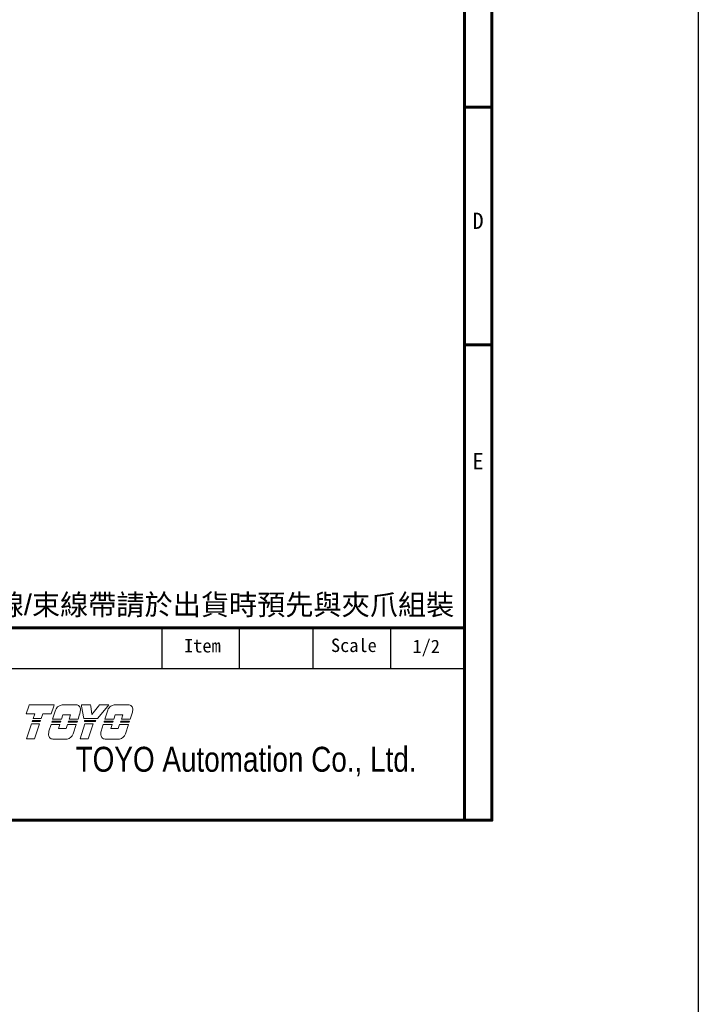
# Model space of a CAD drawing. Header units: inches. Extents: x 0 to 6721, y -3375 to 1330.
# Tile 193 of 198: x 6524 to 6721, y -356 to -70. Entities that reach past the tile are written whole.
import ezdxf
from ezdxf.enums import TextEntityAlignment as Align

# ---------------------------------------------------------------- set-up
doc = ezdxf.new("R2010")
doc.units = ezdxf.units.IN
doc.header["$MEASUREMENT"] = 0
doc.linetypes.add('SLD-實線', pattern=[0])
doc.layers.add('AM_0', color=7, linetype='Continuous', lineweight=30)
doc.layers.add('可見 (ISO)', color=7, linetype='Continuous', lineweight=25)
doc.layers.add('BORDER', color=7, linetype='Continuous')
doc.layers.add('圖框', color=7, linetype='SLD-實線')
doc.styles.add('SEACAD_arial_ttf', font='arial.ttf', dxfattribs={"height": 0.2})
doc.styles.get("Standard").update_dxf_attribs({"font": 'arial.ttf'})
doc.styles.add('標題欄', font='txt')

# ---------------------------------------------------------------- blocks, each defined once
blk = doc.blocks.new('A4-英文圖框-橫式')
at = {"layer": 'BORDER', "color": 123, "linetype": 'Continuous', "lineweight": 60, "ltscale": 25.4}
for p, q in [((2549.79, 183.5), (2549.79, -95.06)), ((2549.79, 43.16), (2555.09, 43.16)), ((2549.79, -2.91), (2555.09, -2.91)), ((2151.7, -57.78), (2549.79, -57.78))]:
    blk.add_line(p, q, dxfattribs=at)
at = {"layer": 'BORDER', "color": 60, "linetype": 'Continuous', "ltscale": 25.4}
for p, q in [((2491.17, -65.63), (2491.17, -57.78)), ((2506.17, -65.63), (2506.17, -57.78)), ((2520.48, -65.63), (2520.48, -57.78)), ((2535.48, -65.63), (2535.48, -57.78)), ((2151.7, -65.63), (2549.79, -65.63)), ((2364.21, -95.06), (2549.79, -95.06))]:
    blk.add_line(p, q, dxfattribs=at)
at = {"layer": 'BORDER', "color": 123, "linetype": 'Continuous', "lineweight": 60, "ltscale": 25.4}
blk.add_lwpolyline([(2151.7, 188.79), (2555.09, 188.79), (2555.09, -95.06), (2151.7, -95.06)], close=True, dxfattribs=at)
at = {"layer": '可見 (ISO)', "lineweight": 5}
for p, q in [((2464.86, -74.45), (2465.34, -72.94)), ((2465.42, -72.7), (2465.34, -72.94)), ((2465.42, -72.7), (2470.26, -72.7)), ((2470.18, -72.94), (2469.69, -74.45)), ((2469.97, -75.48), (2470.53, -73.73)), ((2470.18, -72.94), (2470.26, -72.7)), ((2471.8, -72.7), (2474.55, -72.7)), ((2475.55, -72.7), (2475.59, -72.94)), ((2475.55, -72.7), (2477.31, -72.7)), ((2476.04, -75.35), (2475.59, -72.94)), ((2477.34, -72.94), (2477.31, -72.7)), ((2477.34, -72.94), (2477.59, -74.57)), ((2477.59, -74.57), (2478.86, -72.94)), ((2480.66, -72.94), (2478.67, -75.35)), ((2479.05, -72.7), (2478.86, -72.94)), ((2479.05, -72.7), (2480.86, -72.7)), ((2480.09, -75.48), (2480.65, -73.73)), ((2480.66, -72.94), (2480.86, -72.7)), ((2481.92, -72.7), (2484.68, -72.7)), ((2466.49, -74.45), (2464.86, -74.45)), ((2465.99, -75.96), (2466.06, -75.75)), ((2467.55, -75.96), (2465.99, -75.96)), ((2466.06, -75.75), (2467.62, -75.75)), ((2466.2, -75.35), (2466.49, -74.45)), ((2467.77, -75.35), (2466.2, -75.35)), ((2467.62, -75.75), (2467.55, -75.96)), ((2468.06, -74.45), (2467.77, -75.35)), ((2469.69, -74.45), (2468.06, -74.45)), ((2469.79, -76.08), (2469.86, -75.88)), ((2471.49, -76.08), (2469.79, -76.08)), ((2469.86, -75.88), (2471.56, -75.88)), ((2471.69, -75.48), (2469.97, -75.48)), ((2471.56, -75.88), (2471.49, -76.08)), ((2471.95, -74.66), (2471.69, -75.48)), ((2473.43, -74.66), (2471.95, -74.66)), ((2472.99, -76.08), (2473.06, -75.88)), ((2474.69, -76.08), (2472.99, -76.08)), ((2473.06, -75.88), (2474.76, -75.88)), ((2473.17, -75.48), (2473.43, -74.66)), ((2474.89, -75.48), (2473.17, -75.48)), ((2474.76, -75.88), (2474.69, -76.08)), ((2475.2, -74.5), (2474.89, -75.48)), ((2478.67, -75.35), (2476.04, -75.35)), ((2476.16, -75.96), (2476.12, -75.75)), ((2476.12, -75.75), (2478.35, -75.75)), ((2478.18, -75.96), (2476.16, -75.96)), ((2478.35, -75.75), (2478.18, -75.96)), ((2479.92, -76.08), (2479.98, -75.88)), ((2481.61, -76.08), (2479.92, -76.08)), ((2479.98, -75.88), (2481.68, -75.88)), ((2481.81, -75.48), (2480.09, -75.48)), ((2481.68, -75.88), (2481.61, -76.08)), ((2482.08, -74.66), (2481.81, -75.48)), ((2483.55, -74.66), (2482.08, -74.66)), ((2483.11, -76.08), (2483.18, -75.88)), ((2484.81, -76.08), (2483.11, -76.08)), ((2483.18, -75.88), (2484.88, -75.88)), ((2483.29, -75.48), (2483.55, -74.66)), ((2485.01, -75.48), (2483.29, -75.48)), ((2484.88, -75.88), (2484.81, -76.08)), ((2485.33, -74.5), (2485.01, -75.48)), ((2464.9, -79.28), (2465.84, -76.38)), ((2465.84, -76.38), (2467.4, -76.38)), ((2467.4, -76.38), (2466.47, -79.28)), ((2469.25, -77.77), (2469.66, -76.5)), ((2469.66, -76.5), (2471.36, -76.5)), ((2471.36, -76.5), (2471.09, -77.31)), ((2471.09, -77.31), (2472.57, -77.31)), ((2472.57, -77.31), (2472.83, -76.5)), ((2472.83, -76.5), (2474.53, -76.5)), ((2474.53, -76.5), (2473.94, -78.35)), ((2475.3, -79.28), (2476.23, -76.38)), ((2476.23, -76.38), (2477.8, -76.38)), ((2477.8, -76.38), (2476.87, -79.28)), ((2479.37, -77.77), (2479.78, -76.5)), ((2479.78, -76.5), (2481.48, -76.5)), ((2481.48, -76.5), (2481.22, -77.31)), ((2481.22, -77.31), (2482.69, -77.31)), ((2482.69, -77.31), (2482.95, -76.5)), ((2482.95, -76.5), (2484.65, -76.5)), ((2484.65, -76.5), (2484.06, -78.35)), ((2466.47, -79.28), (2464.9, -79.28)), ((2472.78, -79.33), (2470.03, -79.33)), ((2476.87, -79.28), (2475.3, -79.28)), ((2482.91, -79.33), (2480.15, -79.33))]:
    blk.add_line(p, q, dxfattribs=at)
for centre, radius, start, end in [((2471.99, -74.24), 1.55, 123.3001, 160.8894), ((2474.52, -73.55), 0.85, 349.7215, 45.5037), ((2469.75, -73.08), 5.64, 345.4024, 353.6243), ((2482.12, -74.24), 1.55, 123.3001, 160.8894), ((2484.64, -73.55), 0.85, 349.7215, 45.5037), ((2479.87, -73.08), 5.64, 345.4024, 353.6243), ((2474.81, -78.7), 5.64, 170.4732, 176.6243), ((2484.93, -78.7), 5.64, 170.4732, 176.6243), ((2470.02, -78.48), 0.85, 172.7215, 270.3361), ((2472.48, -77.8), 1.55, 281.1769, 339.4117), ((2480.15, -78.48), 0.85, 172.7215, 270.3361), ((2482.61, -77.8), 1.55, 281.1769, 339.4117)]:
    blk.add_arc(centre, radius, start, end, dxfattribs=at)
for points, knots in [([(2471.14, -72.94), (2471.22, -72.89), (2471.31, -72.84), (2471.53, -72.75), (2471.66, -72.72), (2471.8, -72.7)], [0.7632588, 0.7632588, 0.7632588, 0.7632588, 0.8183582, 0.8183582, 0.8969132, 0.8969132, 0.8969132, 0.8969132]), ([(2475.11, -72.94), (2475.04, -72.87), (2474.94, -72.81), (2474.75, -72.73), (2474.65, -72.71), (2474.55, -72.7)], [0.3846511, 0.3846511, 0.3846511, 0.3846511, 0.4469665, 0.4469665, 0.5029651, 0.5029651, 0.5029651, 0.5029651]), ([(2481.26, -72.94), (2481.34, -72.89), (2481.43, -72.84), (2481.65, -72.75), (2481.79, -72.72), (2481.92, -72.7)], [0.7632591, 0.7632591, 0.7632591, 0.7632591, 0.8183584, 0.8183584, 0.8969135, 0.8969135, 0.8969135, 0.8969135]), ([(2485.23, -72.94), (2485.16, -72.87), (2485.06, -72.81), (2484.87, -72.73), (2484.77, -72.71), (2484.68, -72.7)], [0.3846512, 0.3846512, 0.3846512, 0.3846512, 0.4469719, 0.4469719, 0.5029651, 0.5029651, 0.5029651, 0.5029651])]:
    blk.add_open_spline(points, degree=3, knots=knots, dxfattribs=at)
at = {"color": 3, "style": '標題欄'}
for s, p in [('D', (2551.33, 19.54)), ('E', (2551.33, -27.06))]:
    blk.add_text(s, height=3.18, dxfattribs=at).set_placement(p)
at = {"color": 60, "style": '標題欄'}
for s, p in [('D', (2551.33, 19.54)), ('E', (2551.33, -27.06))]:
    blk.add_text(s, height=3.18, dxfattribs=at).set_placement(p)
at = {"layer": 'BORDER', "color": 7, "linetype": 'Continuous', "ltscale": 25.4, "style": 'SEACAD_arial_ttf', "width": 0.8}
blk.add_text('TOYO Automation Co., Ltd.', height=4.8353, dxfattribs=at).set_placement((2474.42, -80.83), align=Align.TOP_LEFT)
at = {"layer": '圖框', "style": '標題欄'}
for s, p in [('Item', (2495.44, -59.94)), ('Scale', (2523.91, -59.86))]:
    blk.add_text(s, height=2.605, dxfattribs=at).set_placement(p, align=Align.TOP_LEFT)

msp = doc.modelspace()

# ---------------------------------------------------------------- linework, layer by layer
at = {"color": 2}
msp.add_lwpolyline([(5316.223, 789.318), (6721.395, 789.318), (6721.395, -1543.813), (5316.223, -1543.813)], close=True, dxfattribs=at)

# ---------------------------------------------------------------- block references
at = {"xscale": 1.5, "yscale": 1.5, "zscale": 1.5}
msp.add_blockref('A4-英文圖框-橫式', (2828.764, -159.656), dxfattribs=at)

# ---------------------------------------------------------------- texts
at = {"layer": 'AM_0', "insert": (6650.451, -243.332), "char_height": 6, "attachment_point": 9}
msp.add_mtext_dynamic_manual_height_columns('{\\fPMingLiU|b0|i0|c136|p18;選配板金}/{\\fPMingLiU|b0|i0|c136|p18;中繼線}/{\\fPMingLiU|b0|i0|c136|p18;束線帶請於出貨時預先與夾爪組裝}', width=218.23164, gutter_width=1, heights=[0], dxfattribs=at)
at = {"layer": '圖框', "style": '標題欄'}
msp.add_text('1/2', height=3.9079, dxfattribs=at).set_placement((6638.316, -249.758), align=Align.TOP_LEFT)

doc.saveas('drawing.dxf')
